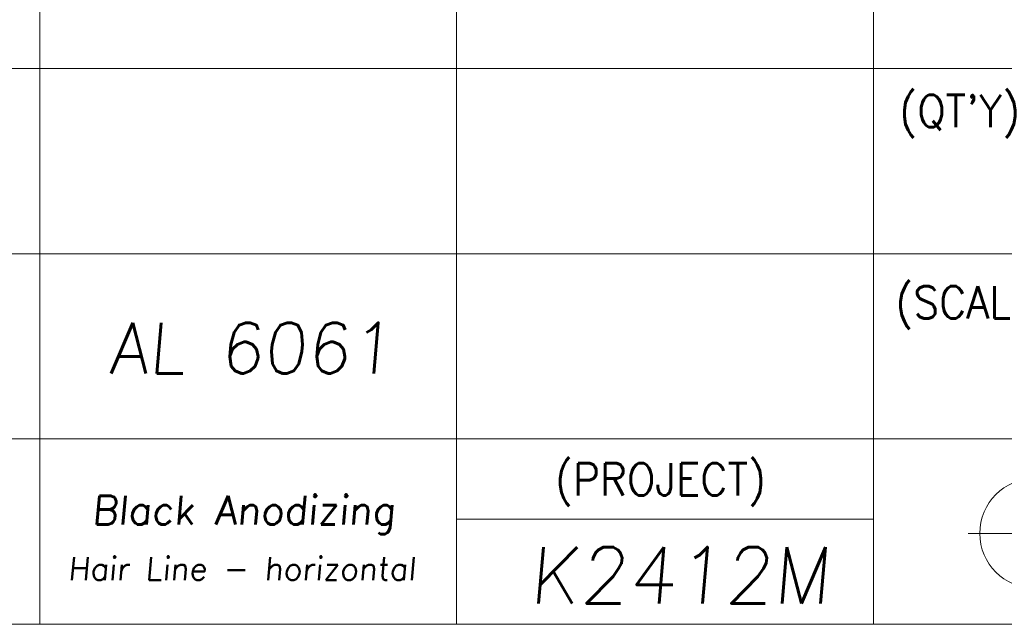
# Model space of a CAD drawing. Header units: millimetres. Extents: x 4497 to 11741, y 5958 to 12619.
# Tile 254 of 256: x 5420 to 5455, y 10652 to 10674. Entities that reach past the tile are written whole.
import ezdxf
from ezdxf.enums import TextEntityAlignment as Align

# ---------------------------------------------------------------- set-up
doc = ezdxf.new("R2010")
doc.units = ezdxf.units.MM
doc.header["$LTSCALE"] = 0.8
doc.layers.get('0').update_dxf_attribs({"linetype": 'CONTINUOUS', "lineweight": 0})
doc.layers.add('2', color=3, linetype='CONTINUOUS', lineweight=0)
doc.styles.get("Standard").update_dxf_attribs({"font": 'romans.shx', "width": 0.8, "oblique": 5, "bigfont": 'whgtxt.shx'})

msp = doc.modelspace()

# ---------------------------------------------------------------- linework, layer by layer
at = {"color": 7, "linetype": 'Continuous'}
for p, q in [((5421.006, 10652.484), (5421.006, 10682.012)), ((5435.77, 10652.484), (5435.77, 10682.012)), ((5450.533, 10652.484), (5450.533, 10682.012)), ((5406.242, 10672.169), (5481.701, 10672.169)), ((5406.242, 10665.607), (5468.111, 10665.607)), ((5406.242, 10659.046), (5481.701, 10659.046)), ((5435.77, 10656.207), (5450.533, 10656.207)), ((5453.893, 10655.704), (5458.604, 10655.704)), ((5406.242, 10652.484), (5481.701, 10652.484))]:
    msp.add_line(p, q, dxfattribs=at)
msp.add_circle((5456.249, 10655.704), 1.945, dxfattribs=at)

# ---------------------------------------------------------------- texts
at = {"color": 7, "linetype": 'Continuous', "width": 0.933333}
for s, p in [("(QT'Y)", (5451.449, 10671.23)), ('(SCALE)', (5451.313, 10664.458)), ('(PROJECT)', (5439.251, 10658.186))]:
    msp.add_text(s, height=1.1408, dxfattribs=at).set_placement(p, align=Align.TOP_LEFT)
at = {"layer": '2', "linetype": 'Continuous', "oblique": 5}
for s, height, p in [('AL 6061', 1.7947, (5423.452, 10661.37)), ('Black Anodizing', 1.024, (5422.85, 10656.015)), ('K2412M', 1.9941, (5438.325, 10653.222)), ('Hair Line - horizontal', 0.8192, (5422.002, 10654.046))]:
    msp.add_text(s, height=height, dxfattribs=at).set_placement(p)

doc.saveas('drawing.dxf')
